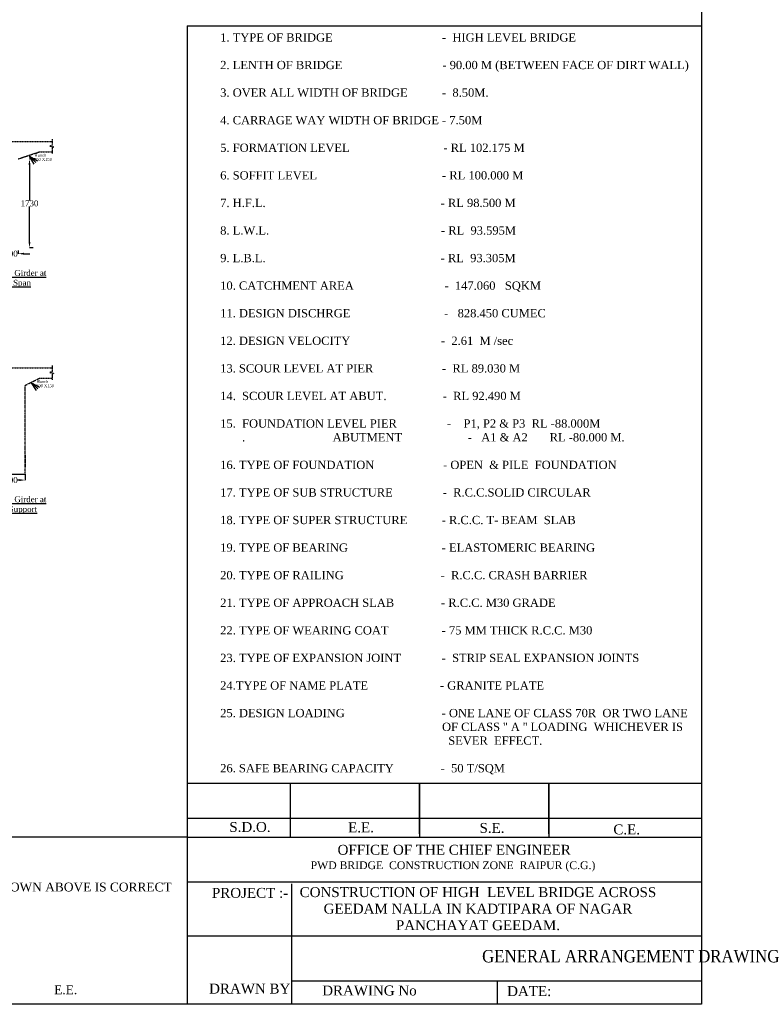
# Model space of a CAD drawing. Header units: millimetres. Extents: x 103078 to 3617165, y -104267 to 1061793.
# Tile 9 of 10: x 2095692 to 2158517, y 930046 to 1013380. Entities that reach past the tile are written whole.
import ezdxf

# ---------------------------------------------------------------- set-up
doc = ezdxf.new("R2010")
doc.units = ezdxf.units.MM
doc.header["$MEASUREMENT"] = 0
doc.linetypes.add('HIDDEN', pattern=[0.375, 0.25, -0.125])
doc.layers.add('TEXT', color=7, linetype='Continuous')
doc.styles.get("Standard").update_dxf_attribs({"font": 'times.ttf'})
doc.styles.add('style1', font='txt.shx', dxfattribs={"height": 1})
doc.dimstyles.get("Standard").update_dxf_attribs({"dimtxt": 400, "dimasz": 215, "dimexe": 0.18, "dimexo": 0.0625, "dimgap": 0.09, "dimtad": 0, "dimtih": 1, "dimtoh": 1, "dimdec": 0, "dimzin": 4, "dimdsep": 46, "dimtxsty": 'Standard', "dimblk": 'OPEN90', "dimcen": 0, "dimadec": 0, "dimazin": 1, "dimtfac": 1, "dimtdec": 0, "dimtix": 1, "dimtofl": 0, "dimtmove": 0, "dimatfit": 3, "dimldrblk": 'OPEN30', "dimfxl": 1, "dimtolj": 1, "dimtzin": 0, "dimarcsym": 0})

# ---------------------------------------------------------------- blocks, each defined once
blk = doc.blocks.new('*D111')
at = {"color": 0, "linetype": 'Continuous', "lineweight": -2, "ltscale": 10000, "transparency": 16777216}
for p, q in [((2093759.938284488, 974916.4601464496), (2093759.938284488, 974414.9676464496)), ((2094259.938284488, 974415.1476464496), (2094435.154701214, 974415.1476464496)), ((2095659.938284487, 974415.1476464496), (2095484.721867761, 974415.1476464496)), ((2096159.938284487, 974916.4601464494), (2096159.938284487, 974414.9676464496))]:
    blk.add_line(p, q, dxfattribs=at)
at = {"color": 0, "linetype": 'Continuous', "ltscale": 10000, "transparency": 16777216}
for points in [[(2094259.938284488, 974498.480979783), (2094259.938284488, 974331.8143131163), (2093759.938284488, 974415.1476464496)], [(2095659.938284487, 974498.480979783), (2095659.938284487, 974331.8143131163), (2096159.938284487, 974415.1476464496)]]:
    blk.add_solid(points, dxfattribs=at)
at = {"layer": 'Defpoints', "color": 0, "linetype": 'Continuous', "ltscale": 10000, "transparency": 16777216}
for p in [(2093759.938284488, 974916.5226464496), (2096159.938284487, 974916.5226464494), (2096159.938284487, 974415.1476464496)]:
    blk.add_point(p, dxfattribs=at)
at = {"color": 0, "linetype": 'Continuous', "ltscale": 10000, "transparency": 16777216, "insert": (2094959.938284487, 974415.1476464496), "char_height": 400, "attachment_point": 5}
blk.add_mtext('\\A1;{\\H1.25x;600}', dxfattribs=at)
blk = doc.blocks.new('_Open30')
at = {"color": 0, "linetype": 'ByBlock', "lineweight": -2}
for p, q in [((-1, 0.26794919), (0, 0)), ((0, 0), (-1, -0.26794919)), ((0, 0), (-1, 0))]:
    blk.add_line(p, q, dxfattribs=at)
blk = doc.blocks.new('*D137')
at = {"color": 0, "linetype": 'Continuous', "lineweight": -2, "ltscale": 10000, "transparency": 16777216}
for p, q in [((2093859.938284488, 993573.1799139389), (2093359.938284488, 993573.1799139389)), ((2094359.938284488, 993805.2258273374), (2094359.938284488, 993572.9999139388)), ((2095559.938284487, 993841.966626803), (2095559.938284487, 993572.9999139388)), ((2096059.938284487, 993573.1799139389), (2096559.938284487, 993573.1799139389))]:
    blk.add_line(p, q, dxfattribs=at)
at = {"color": 0, "linetype": 'Continuous', "ltscale": 10000, "transparency": 16777216}
for points in [[(2093859.938284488, 993656.5132472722), (2093859.938284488, 993489.8465806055), (2094359.938284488, 993573.1799139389)], [(2096059.938284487, 993656.5132472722), (2096059.938284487, 993489.8465806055), (2095559.938284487, 993573.1799139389)]]:
    blk.add_solid(points, dxfattribs=at)
at = {"layer": 'Defpoints', "color": 0, "linetype": 'Continuous', "ltscale": 10000, "transparency": 16777216}
for p in [(2094359.938284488, 993805.2883273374), (2095559.938284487, 993842.029126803), (2095559.938284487, 993573.1799139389)]:
    blk.add_point(p, dxfattribs=at)
at = {"color": 0, "linetype": 'Continuous', "ltscale": 10000, "transparency": 16777216, "insert": (2094959.938284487, 993573.1799139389), "char_height": 400, "attachment_point": 5}
blk.add_mtext('\\A1;{\\H1.25x;300}', dxfattribs=at)
blk = doc.blocks.new('*D138')
at = {"color": 0, "linetype": 'Continuous', "lineweight": -2, "ltscale": 10000, "transparency": 16777216}
for p, q in [((2096993.778873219, 1001594.554913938), (2096521.365752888, 1001594.554913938)), ((2096521.545752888, 1001094.554913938), (2096521.545752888, 998089.6917776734)), ((2096521.545752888, 994574.5549139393), (2096521.545752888, 997579.418050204)), ((2096823.327046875, 994074.5549139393), (2096521.365752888, 994074.5549139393))]:
    blk.add_line(p, q, dxfattribs=at)
at = {"color": 0, "linetype": 'Continuous', "ltscale": 10000, "transparency": 16777216}
for points in [[(2096438.212419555, 1001094.554913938), (2096604.879086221, 1001094.554913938), (2096521.545752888, 1001594.554913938)], [(2096438.212419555, 994574.5549139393), (2096604.879086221, 994574.5549139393), (2096521.545752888, 994074.5549139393)]]:
    blk.add_solid(points, dxfattribs=at)
at = {"layer": 'Defpoints', "color": 0, "linetype": 'Continuous', "ltscale": 10000, "transparency": 16777216}
for p in [(2096993.841373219, 1001594.554913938), (2096521.545752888, 994074.5549139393), (2096823.389546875, 994074.5549139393)]:
    blk.add_point(p, dxfattribs=at)
at = {"color": 0, "linetype": 'Continuous', "ltscale": 10000, "transparency": 16777216, "insert": (2096521.545752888, 997834.5549139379), "char_height": 400, "attachment_point": 5}
blk.add_mtext('\\A1;{\\H1.25x;1730}', dxfattribs=at)

msp = doc.modelspace()

# ---------------------------------------------------------------- linework, layer by layer
at = {"linetype": 'Continuous', "ltscale": 10000}
for p, q in [((2153360.784720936, 1061378.59682427, -523.4683633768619), (2153360.784720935, 932046.1276527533, 872.242292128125)), ((2109851.654328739, 944199.7467284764), (2063851.654328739, 944199.7467284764)), ((2153360.784720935, 932046.1276527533, 872.242292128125), (2153360.784720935, 930046.1276527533, 872.242292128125)), ((2153360.784720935, 930046.1276527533, 872.242292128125), (1976829.087773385, 930046.1276527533, 872.242292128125))]:
    msp.add_line(p, q, dxfattribs=at)
for p, q in [((2109851.654328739, 1012871.798010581), (2109851.654328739, 943051.7407714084)), ((2109851.65432874, 1012871.798010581), (2153360.784720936, 1012871.798010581)), ((2109851.654328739, 948771.6902750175), (2153360.784720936, 948771.6902750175)), ((2109851.654328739, 948771.6902750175), (2109851.654328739, 930046.1276527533)), ((2118579.487853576, 948771.6902750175), (2118579.487853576, 944199.7467284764)), ((2129514.487853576, 944478.4072385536), (2129514.487853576, 948771.6902750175)), ((2129514.487853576, 948771.6902750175), (2129514.487853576, 944199.7467284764)), ((2140449.487853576, 944478.4072385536), (2140449.487853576, 948771.6902750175)), ((2140449.487853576, 948771.6902750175), (2140449.487853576, 944199.7467284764)), ((2109935.658197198, 945803.9825676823), (2153360.784720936, 945803.9825676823)), ((2109851.654328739, 944199.7467284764), (2153360.784720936, 944199.7467284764)), ((2109851.654328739, 940406.7982532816), (2120393.795485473, 940406.7982532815)), ((2118679.932920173, 940240.9809485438), (2118679.932920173, 930046.1276527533)), ((2120393.795485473, 940406.7982532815), (2153360.784720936, 940406.7982532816)), ((2118679.932920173, 939258.7922962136, -18225), (2118679.932920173, 930318.4574948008, -18225)), ((2109851.654328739, 935840.3799048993, 512.4612097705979), (2120393.795485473, 935840.3799048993, 4406.629433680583)), ((2120393.795485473, 935840.3799048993, 6632.419083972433), (2153360.784720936, 935840.3799048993, 18810.11619597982)), ((2118679.932920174, 932046.1276527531, -18224.99999999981), (2153360.784720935, 932046.1276527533, 872.242292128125)), ((2136085.288168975, 932046.1276527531), (2136085.288168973, 930046.1276527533))]:
    msp.add_line(p, q)
at = {"linetype": 'HIDDEN'}
for p, q in [((2091472.938284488, 1003074.554913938), (2098446.938284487, 1003074.554913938)), ((2098446.938284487, 1002759.532794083), (2098254.438284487, 1002675.032794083)), ((2098254.438284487, 1002675.032794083), (2098565.438284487, 1002626.032794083)), ((2098446.938284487, 1003257.532794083), (2098446.938284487, 1002759.532794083)), ((2098565.438284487, 1002626.032794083), (2098446.938284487, 1002520.032794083)), ((2098446.938284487, 1002520.032794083), (2098446.938284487, 1002044.032794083)), ((2095559.938284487, 1001594.554913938), (2097359.938284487, 1002194.554913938)), ((2097359.938284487, 1002194.554913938), (2098446.938284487, 1002194.554913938)), ((2091472.938284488, 983916.5226464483), (2098446.938284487, 983916.5226464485)), ((2098446.938284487, 983601.5005265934), (2098254.438284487, 983517.0005265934)), ((2098254.438284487, 983517.0005265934), (2098565.438284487, 983468.0005265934)), ((2098446.938284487, 984099.5005265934), (2098446.938284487, 983601.5005265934)), ((2098565.438284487, 983468.0005265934), (2098446.938284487, 983362.0005265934)), ((2098446.938284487, 983362.0005265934), (2098446.938284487, 982886.0005265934)), ((2096159.938284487, 982436.5226464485), (2097359.938284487, 983036.5226464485)), ((2097359.938284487, 983036.5226464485), (2098446.938284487, 983036.5226464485)), ((2096159.938284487, 974916.5226464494), (2096159.938284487, 982436.5226464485)), ((2093759.938284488, 974916.5226464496), (2096159.938284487, 974916.5226464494))]:
    msp.add_line(p, q, dxfattribs=at)
at = {"color": 0, "linetype": 'HIDDEN'}
msp.add_line((2096159.938284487, 976516.5226464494), (2096159.938284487, 975516.5226464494), dxfattribs=at)

# ---------------------------------------------------------------- texts
at = {"attachment_point": 1, "style": 'style1'}
for s, insert, char_height, width in [("{\\fTimes New Roman|b0|i0|c0|p18;\\H1.1114x;1. TYPE OF BRIDGE                                   -  HIGH LEVEL BRIDGE\\P\\P2. LENTH OF BRIDGE                                - 90.00 M (BETWEEN FACE OF DIRT WALL)  \\P\\P3. OVER ALL WIDTH OF BRIDGE           -  8.50M.\\P\\P4. CARRAGE WAY WIDTH OF BRIDGE - 7.50M\\P\\P5. FORMATION LEVEL                              - RL 102.175 M\\P\\P6. SOFFIT LEVEL                                        - RL 100.000 M \\P\\P7. H.F.L.                                                        - RL 98.500 M\\P\\P8. L.W.L.                                                       - RL  93.595M\\P\\P9. L.B.L.                                                        - RL  93.305M\\P\\P10. CATCHMENT AREA                             -  147.060   SQKM\\P\\P11. DESIGN DISCHRGE                              -   828.450 CUMEC\\P\\P12. DESIGN VELOCITY                             -  2.61\\C1; \\C7; M /sec\\P\\P13. SCOUR LEVEL AT PIER                      -  RL 89.030\\C1; \\C7;M\\P\\P14.  SCOUR LEVEL AT ABUT.                  -  RL 92.490\\C1; \\C7;M\\P\\P15.  FOUNDATION LEVEL PIER                -    P1, P2 & P3  RL -88.000M                                     .                            ABUTMENT                     -   A1 & A2       RL -80.000 M. \\P\\pxqj;                                                                                                                                                                                                                                                              \\P\\pq*;16. TYPE OF FOUNDATION                      - OPEN  & PILE  FOUNDATION \\P\\P17. TYPE OF SUB STRUCTURE                -  R.C.C.SOLID CIRCULAR             \\P\\P18. TYPE OF SUPER STRUCTURE           - R.C.C. T- BEAM  SLAB \\P\\P19. TYPE OF BEARING                              - ELASTOMERIC BEARING\\P\\P20. TYPE OF RAILING                               -  R.C.C. CRASH BARRIER\\P\\P21. TYPE OF APPROACH SLAB               - R.C.C. M30 GRADE\\P\\P22. TYPE OF WEARING COAT                 - 75 MM THICK R.C.C. M30\\P\\P23. TYPE OF EXPANSION JOINT             -  STRIP SEAL EXPANSION JOINTS  \\P\\P24.TYPE OF NAME PLATE                       - GRANITE PLATE\\P \\P25. DESIGN LOADING                               - ONE LANE OF CLASS 70R  OR TWO LANE \\P                                                                       OF CLASS '' A '' LOADING  WHICHEVER IS\\P                                                                         SEVER  EFFECT.\\P\\P26. SAFE BEARING CAPACITY               -  50 T/SQM\\H1.0714x; \\P \\H0.83981x;\\P\\C0;     }", (2112654.198178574, 1012227.711741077, 25515), 629.856, 39887.75108167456), ('\\A1;\\pxqc;{\\fTimes New Roman|b0|i0|c0|p18;CONSTRUCTION OF HIGH  LEVEL BRIDGE ACROSS \\PGEEDAM NALLA IN KADTIPARA OF NAGAR PANCHAYAT GEEDAM.}', (2118278.834473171, 939961.0449485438), 839.8080000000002, 32360.80289831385)]:
    msp.add_mtext(s, dxfattribs=dict(at, insert=insert, char_height=char_height, width=width))
at = {"color": 0, "linetype": 'HIDDEN', "char_height": 150, "attachment_point": 4}
for s, insert in [('{\\H1.6667x;450 X150}', (2096903.537041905, 1001551.083653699)), ('{\\H1.6667x;Hunch}', (2096933.912041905, 1001906.083653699)), ('{\\H1.6667x;300 X150}', (2097077.798583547, 982393.0513862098)), ('{\\H1.6667x;Hunch}', (2097108.173583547, 982748.0513862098))]:
    msp.add_mtext(s, dxfattribs=dict(at, insert=insert))
at = {"attachment_point": 1, "style": 'style1'}
for s, insert, char_height in [('{\\fTimes New Roman|b0|i0|c0|p18;S.D.O.                         }', (2113425.642846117, 945475.9995826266, 18225), 839.8080000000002), ('{\\fTimes New Roman|b0|i0|c0|p18;E.E.                         }', (2123478.355472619, 945439.0518358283), 839.8080000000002), ('{\\fTimes New Roman|b0|i0|c0|p18;S.E.                         }', (2134591.77344507, 945396.5358618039), 839.8080000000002), ('{\\fTimes New Roman|b0|i0|c0|p18;C.E.                         }', (2145915.914662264, 945268.145856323), 839.8080000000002), ('{\\fTimes New Roman|b0|i0|c0|p18;                      OFFICE OF THE CHIEF ENGINEER \\P       \\H0.7813x;          PWD BRIDGE  CONSTRUCTION ZONE  RAIPUR (C.G.) \\H1.28x;  }', (2115607.96710334, 943543.9770642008, -14580), 839.8080000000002), ('{\\fTimes New Roman|b0|i0|c0|p18;THIS IS CERTIFIED THAT THE BORING RESULT SHOWN ABOVE IS CORRECT}', (2068272.596678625, 940349.1575772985), 750.0000000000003), ('{\\fTimes New Roman|b0|i0|c0|p18;PROJECT :-                       }', (2111957.237823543, 939896.7938176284, -18225), 839.8080000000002), ('\\pxqc;{\\fTimes New Roman|b0|i0|c0|p18;GENERAL ARRANGEMENT DRAWING}', (2134805.31564746, 934643.4808439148), 1049.76), ('{\\fTimes New Roman|b0|i0|c0|p18;DRAWN BY                        }', (2111718.414574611, 931794.8459563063, 18225), 839.8080000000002), ('{\\fTimes New Roman|b0|i0|c0|p18;   E.E.}', (2097755.955996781, 931650.6797096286), 750.0000000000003), ('{\\fTimes New Roman|b0|i0|c0|p18;DRAWING No                      }', (2121282.249531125, 931635.3193867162), 839.8080000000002), ('{\\fTimes New Roman|b0|i0|c0|p18;DATE:                       }', (2136929.738998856, 931585.6649184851, 18225), 839.8080000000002)]:
    msp.add_mtext(s, dxfattribs=dict(at, insert=insert, char_height=char_height))
at = {"layer": 'TEXT', "color": 0, "char_height": 500, "width": 6616.783488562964, "attachment_point": 2}
for s, insert in [('{\\LDetail of Girder at Mid Span}', (2095166.107104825, 992196.7503970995)), ('{\\LDetail of Girder at End  Support}', (2095166.107104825, 973038.7181296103))]:
    msp.add_mtext(s, dxfattribs=dict(at, insert=insert))

# ---------------------------------------------------------------- dimensions: what is measured, and where the dimension line sits
at = {"linetype": 'Continuous', "ltscale": 10000}
dim = msp.add_linear_dim(base=(2096521.545752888, 994074.5549139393), p1=(2096993.841373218, 1001594.554913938), p2=(2096823.389546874, 994074.5549139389), angle=90, text='{\\H1.25x;1730}', dimstyle='Standard', override={"dimasz": 500, "dimsah": 1}, dxfattribs=at)
dim.commit()
dim.dimension.update_dxf_attribs({"geometry": '*D138', "text_midpoint": (2096521.545752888, 997834.5549139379)})
for base, p1, p2, text, picture, middle in [((2095559.938284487, 993573.1799139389), (2094359.938284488, 993805.2883273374), (2095559.938284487, 993842.029126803), '{\\H1.25x;300}', '*D137', (2094959.938284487, 993573.1799139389)), ((2096159.938284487, 974415.1476464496), (2093759.938284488, 974916.5226464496), (2096159.938284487, 974916.5226464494), '{\\H1.25x;600}', '*D111', (2094959.938284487, 974415.1476464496))]:
    dim = msp.add_linear_dim(base=base, p1=p1, p2=p2, text=text, dimstyle='Standard', override={"dimasz": 500, "dimsah": 1}, dxfattribs=at)
    dim.commit()
    dim.dimension.update_dxf_attribs({"geometry": picture, "text_midpoint": middle})

# ---------------------------------------------------------------- leaders
at = {"color": 0, "linetype": 'HIDDEN', "annotation_type": 0, "has_hookline": 1, "hookline_direction": 0}
for points, text_width in [([(2096520.795209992, 1001817.060443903), (2096802.310387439, 1001551.083653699), (2096903.447041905, 1001551.083653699)], 1447.397368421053), ([(2096695.056751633, 982659.0281764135), (2096976.57192908, 982393.0513862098), (2097077.708583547, 982393.0513862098)], 1438.204682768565)]:
    msp.add_leader(points, dimstyle='Standard', override={"dimtxt": 500, "dimasz": 750, "dimfxl": 300}, dxfattribs=dict(at, text_width=text_width))

doc.saveas('drawing.dxf')
